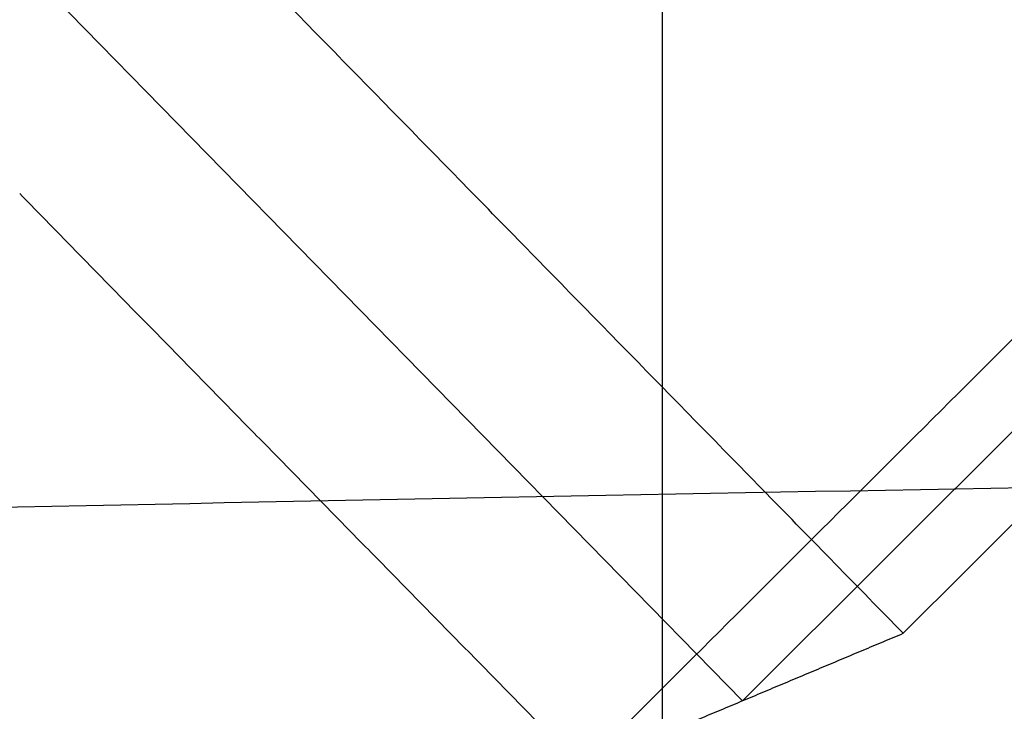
# Model space of a CAD drawing. Header units: millimetres. Extents: x -203 to 203, y 78 to 485.
# Tile 188 of 256: x -1.638 to -1.387, y 201.361 to 201.537. Entities that reach past the tile are written whole.
import ezdxf

# ---------------------------------------------------------------- set-up
doc = ezdxf.new("R2010")
doc.units = ezdxf.units.MM
doc.layers.add('Layer 01', color=18, linetype='Continuous', true_color=0x000000)

# ---------------------------------------------------------------- blocks, each defined once
blk = doc.blocks.new('10CP311BZ')
at = {"layer": 'Layer 01'}
for p, q in [((0.1452226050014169, 11.06816297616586, 9.75), (-0.4204628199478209, 10.50247755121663, 9.75)), ((1.819486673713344, 9.393898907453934, 9.74947273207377), (0.1452226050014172, 11.06816297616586, 9.74947273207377))]:
    blk.add_line(p, q, dxfattribs=at)
at = {"layer": 'Layer 01', "extrusion": (0, -1, 0)}
for radius in [10, 9.000000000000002]:
    blk.add_arc((0, 0, -12), radius, 270, 90, dxfattribs=at)
at = {"layer": 'Layer 01', "extrusion": (1.690585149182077e-14, -1, 4.631737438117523e-14)}
blk.add_open_spline([(-4.897943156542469, 12.00000000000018, 1.193530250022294), (-4.970147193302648, 12, 0.804749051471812), (-4.996238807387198, 12.00000000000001, 0.410242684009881), (-4.9679039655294, 12.00000000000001, -0.1743757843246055), (-4.946842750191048, 12, -0.3687589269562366), (-4.880705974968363, 12, -0.7565128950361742), (-4.835463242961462, 12.00000000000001, -0.9497872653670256), (-4.667284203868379, 12, -1.512509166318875), (-4.511651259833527, 12.00000000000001, -1.870449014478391), (-4.111117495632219, 12.00000000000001, -2.551026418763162), (-3.872288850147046, 12.00000000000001, -2.862611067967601), (-3.46188979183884, 12.00000000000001, -3.282566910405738), (-3.315211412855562, 12, -3.415790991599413), (-3.007185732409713, 12, -3.66129304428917), (-2.686333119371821, 11.99999999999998, -3.8851257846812), (-2.340540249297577, 11.99999999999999, -4.066825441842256), (-1.982028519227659, 12, -4.227038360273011), (-1.795723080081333, 12, -4.296442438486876), (-1.419845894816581, 12, -4.409822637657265), (-1.229184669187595, 12.00000000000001, -4.454382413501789), (-0.8424356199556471, 12.00000000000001, -4.519324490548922), (-0.6451276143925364, 12, -4.539719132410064), (-0.0547867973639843, 12, -4.562814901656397), (0.3352540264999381, 12.00000000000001, -4.529017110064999), (0.7214720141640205, 12, -4.441787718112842)], degree=3, knots=[0, 0, 0, 0, 1.179138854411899, 1.179138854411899, 1.768708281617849, 1.768708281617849, 2.3582777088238, 2.3582777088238, 3.537416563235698, 3.537416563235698, 4.716555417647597, 4.716555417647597, 5.306124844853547, 5.306124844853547, 5.895694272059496, 6.485263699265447, 6.485263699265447, 7.074833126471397, 7.074833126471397, 7.664402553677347, 7.664402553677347, 8.253971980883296, 8.253971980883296, 9.433110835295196, 9.433110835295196, 9.433110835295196, 9.433110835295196], dxfattribs=at)
at = {"layer": 'Layer 01'}
for points in [[(0, 12, 9.000000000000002), (0, 6, 9.000000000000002), (0, 0, 9.000000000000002)], [(0.145222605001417, 11.06816297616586, 9.5), (-0.137620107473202, 10.78532026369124, 9.5), (-0.420462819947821, 10.50247755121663, 9.5)], [(0.145222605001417, 11.06816297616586, 9.998945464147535), (0.145222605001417, 11.06816297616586, 9.749472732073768), (0.145222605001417, 11.06816297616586, 9.5)], [(1.819486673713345, 9.393898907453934, 9.5), (0.9823546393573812, 10.2310309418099, 9.5), (0.145222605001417, 11.06816297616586, 9.5)]]:
    blk.add_open_spline(points, degree=2, dxfattribs=at)
at = {"layer": 'Layer 01', "extrusion": (0.7071067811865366, -0.7071067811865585, -2.643105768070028e-13)}
blk.add_rational_spline([(0, 10.92294037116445, 10), (0.0484096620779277, 10.97135003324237, 10), (0.0968180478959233, 11.01975841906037, 9.999648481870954), (0.145222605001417, 11.06816297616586, 9.998945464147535)], [1, 0.9999824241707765, 0.9999824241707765, 1], degree=3, dxfattribs=at)
at = {"layer": 'Layer 01', "extrusion": (-0.7071067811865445, -0.7071067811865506, 5.130836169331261e-14)}
blk.add_rational_spline([(0.145222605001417, 11.06816297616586, 9.998945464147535), (0.7073117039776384, 10.50607387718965, 9.990781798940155), (1.266721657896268, 9.946663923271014, 9.935362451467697), (1.819486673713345, 9.393898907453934, 9.833080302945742)], [1, 0.9976369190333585, 0.9976369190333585, 1], degree=3, dxfattribs=at)
blk = doc.blocks.new('CT311ABINT')
at = {"layer": 'Layer 01', "extrusion": (-0.1637859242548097, -0.984092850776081, 0.06881447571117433), "rotation": 0.6561814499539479}
blk.add_blockref('10CP311BZ', (-41.93200462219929, 85.8147011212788, -246.623976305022), dxfattribs=at)

msp = doc.modelspace()

# ---------------------------------------------------------------- block references
at = {"layer": 'Layer 01', "extrusion": (0, -1, 0)}
msp.add_blockref('CT311ABINT', (0, -17.71698113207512, -281.7169811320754), dxfattribs=at)

doc.saveas('drawing.dxf')
